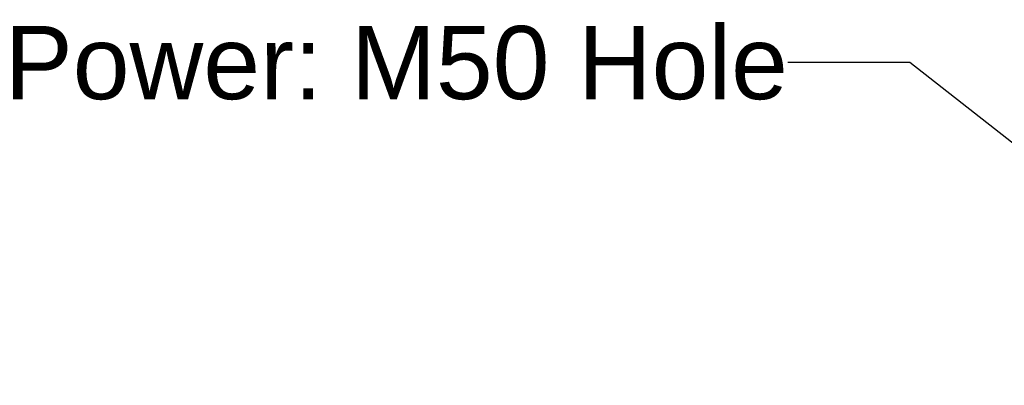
# Model space of a CAD drawing. Header units: millimetres. Extents: x 0 to 420, y 0 to 297.
# Tile 70 of 74: x 260 to 300, y 233 to 248. Entities that reach past the tile are written whole.
import ezdxf

# ---------------------------------------------------------------- set-up
doc = ezdxf.new("R2010")
doc.units = ezdxf.units.MM
doc.header["$LTSCALE"] = 23.1
doc.layers.get('0').update_dxf_attribs({"linetype": 'CONTINUOUS'})
doc.layers.add('DETAIL', color=7, linetype='CONTINUOUS')
doc.styles.get("Standard").update_dxf_attribs({"font": 'arial.ttf'})
doc.dimstyles.get("Standard").update_dxf_attribs({"dimtxt": 3, "dimasz": 3, "dimexe": 0.18, "dimexo": 0.0625, "dimgap": 0.09, "dimtad": 1, "dimdec": 3, "dimdsep": 46, "dimtxsty": 'STANDARD', "dimblk": '_FILLED', "dimblk1": '_FILLED', "dimblk2": '_FILLED', "dimcen": 0.09, "dimadec": 0, "dimazin": 0, "dimtol": 1, "dimtp": 0.001, "dimtm": 0.001, "dimtfac": 1, "dimtdec": 3, "dimtofl": 0, "dimtmove": 0, "dimatfit": 3, "dimldrblk": '_FILLED', "dimfxl": 1, "dimtolj": 1, "dimarcsym": 0})

# ---------------------------------------------------------------- blocks, each defined once
blk = doc.blocks.new('_FILLED')
at = {"color": 0, "linetype": 'BYBLOCK'}
blk.add_solid([(0, 0), (-1, 0.2), (-1, -0.2)], dxfattribs=at)

msp = doc.modelspace()

# ---------------------------------------------------------------- texts
at = {"layer": 'DETAIL', "color": 2, "linetype": 'CONTINUOUS', "insert": (291.03094, 247.37124), "char_height": 3, "width": 32.0966543, "attachment_point": 3, "line_spacing_factor": 0.9}
msp.add_mtext('Power: M50 Hole', dxfattribs=at)

# ---------------------------------------------------------------- leaders
at = {"layer": 'DETAIL', "color": 2, "linetype": 'CONTINUOUS'}
msp.add_leader([(322.14484, 225.4247), (296.03094, 245.87124), (291.03094, 245.87124)], dimstyle='STANDARD', override={"dimtad": 0, "dimldrblk": 'DOT'}, dxfattribs=at)

doc.saveas('drawing.dxf')
